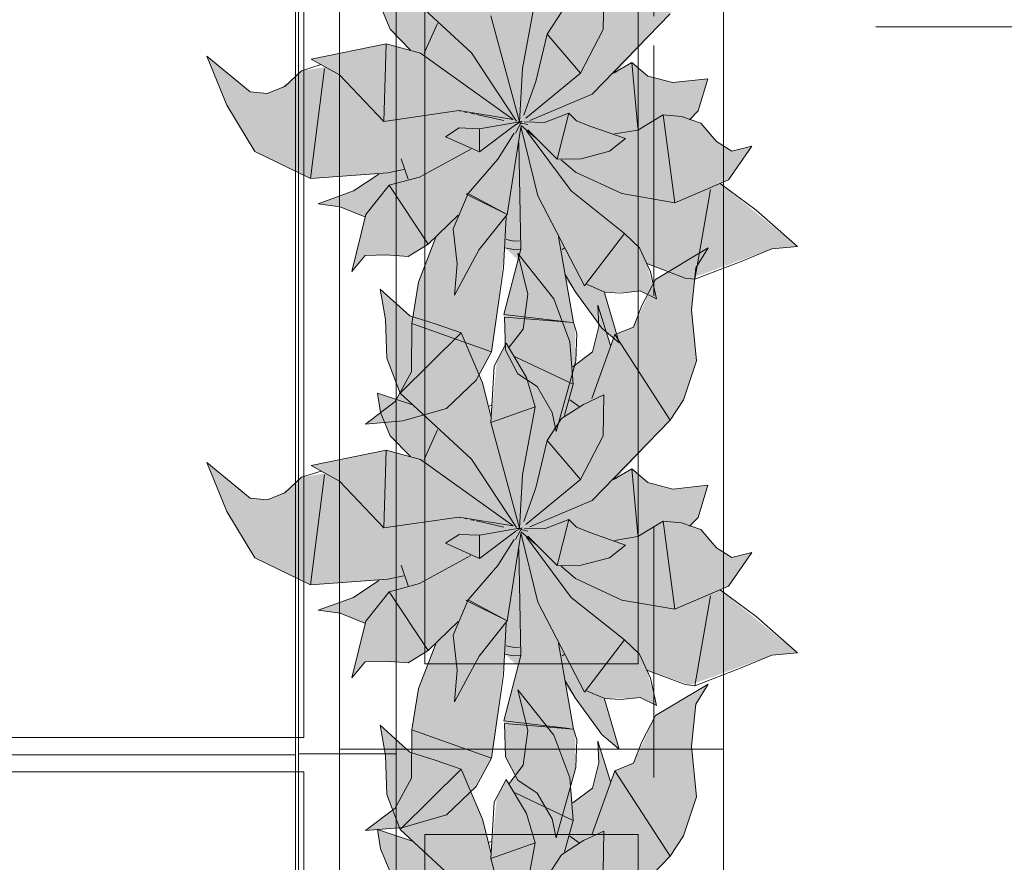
# Model space of a CAD drawing. Header units: millimetres. Extents: x -14761 to 157739, y -22400 to 107990.
# Tile 189 of 190: x 121953 to 123107, y 38600 to 39587. Entities that reach past the tile are written whole.
import ezdxf

# ---------------------------------------------------------------- set-up
doc = ezdxf.new("R2010")
doc.units = ezdxf.units.MM
doc.header["$MEASUREMENT"] = 0
doc.linetypes.add('Штриховая', pattern=[564.444447, 282.222223, -282.222223])
for name, color, linetype in [('Интерьер - конструкции мебели', 7, 'Continuous'), ('Интерьер - Мебель', 7, 'Continuous'), ('Элемент Модели - Зона', 7, 'Continuous')]:
    doc.layers.add(name, color=color, linetype=linetype)

msp = doc.modelspace()

# ---------------------------------------------------------------- hatches: boundary and pattern name
at = {"layer": 'Интерьер - Мебель', "linetype": 'Continuous', "lineweight": 0, "true_color": 0xffffff}
for points in [[(122172.6, 39543.9), (122196.1, 39486.6), (122228.7, 39432.3), (122294.1, 39400.4), (122374, 39405.8), (122346.2, 39387.1), (122303.2, 39371), (122329, 39367.4), (122357.6, 39355.7), (122342.5, 39291.6), (122358, 39310.2), (122400.9, 39309.9), (122408.4, 39309.3), (122431.8, 39323.6), (122440.8, 39331.7), (122420.3, 39277.8), (122413.8, 39237), (122412.4, 39180.9), (122393.3, 39139.2), (122358.6, 39112.7), (122402.4, 39116.5), (122453.6, 39131.2), (122488.3, 39164.5), (122506.3, 39197.5), (122522, 39319.3), (122537.3, 39305.4), (122520.6, 39241.3), (122522.6, 39199.4), (122537, 39171.6), (122559.7, 39156.7), (122577.3, 39126.6), (122582.1, 39104.2), (122604.9, 39186.5), (122604.2, 39225.5), (122593.4, 39282), (122632, 39230.2), (122656, 39208), (122639.1, 39267.4), (122669, 39267.6), (122680.6, 39268.8), (122699.4, 39259.4), (122688.3, 39300.8), (122738.9, 39283.2), (122834.6, 39318.1), (122864.7, 39320.9), (122774.1, 39394.8), (122783.8, 39399), (122811.5, 39438.5), (122787.7, 39432.6), (122769.9, 39443.9), (122751.4, 39465.3), (122740.1, 39469.3), (122748.3, 39479.6), (122759.7, 39517.4), (122718.9, 39512.8), (122689.4, 39520.4), (122670.6, 39536.5), (122651.9, 39524.7), (122715.5, 39593.5), (122731.3, 39617.3), (122746.6, 39663.1), (122740.8, 39722.6), (122745.6, 39771.9), (122760.1, 39795.2), (122698.3, 39758.4), (122672.6, 39702.5), (122650.8, 39693.7), (122645.8, 39681.1), (122630.8, 39728.3), (122632.1, 39703.1), (122624.5, 39673.4), (122601.6, 39656), (122598.2, 39685.4), (122579.1, 39735.5), (122537, 39788.5), (122548.6, 39741.1), (122543.4, 39700.2), (122527.1, 39678.9), (122523.3, 39683.6), (122512.5, 39662.8), (122505.9, 39596.9), (122495.6, 39637.2), (122470.5, 39695.6), (122410.5, 39715.5), (122375.8, 39747), (122382.1, 39711.5), (122383.5, 39666), (122399.2, 39625), (122413.7, 39611.3), (122372.7, 39625.1), (122376.2, 39602.3), (122387.6, 39575.3), (122411.4, 39551), (122382.8, 39558.4), (122294.7, 39540.4), (122311.3, 39531.2), (122283.7, 39526.6), (122273.8, 39517.5), (122257.5, 39505.8), (122243.4, 39500.1), (122223.4, 39502.2)], [(122172.6, 39067.8), (122196.1, 39010.6), (122228.7, 38956.3), (122294.1, 38924.4), (122374, 38929.8), (122346.2, 38911.1), (122303.2, 38895), (122329, 38891.3), (122357.6, 38879.7), (122342.5, 38815.6), (122358, 38834.2), (122400.9, 38833.9), (122408.4, 38833.3), (122431.8, 38847.6), (122440.8, 38855.6), (122420.3, 38801.7), (122413.8, 38761), (122412.4, 38704.9), (122393.3, 38663.1), (122358.6, 38636.7), (122402.4, 38640.5), (122453.6, 38655.2), (122488.3, 38688.5), (122506.3, 38721.5), (122522, 38843.3), (122537.3, 38829.4), (122520.6, 38765.3), (122522.6, 38723.3), (122537, 38695.6), (122559.7, 38680.7), (122577.3, 38650.5), (122582.1, 38628.2), (122604.9, 38710.5), (122604.2, 38749.5), (122593.4, 38805.9), (122632, 38754.2), (122656, 38732), (122639.1, 38791.4), (122669, 38791.6), (122680.6, 38792.7), (122699.4, 38783.4), (122688.3, 38824.8), (122738.9, 38807.2), (122834.6, 38842.1), (122864.7, 38844.9), (122774.1, 38918.8), (122783.8, 38922.9), (122811.5, 38962.5), (122787.7, 38956.6), (122769.9, 38967.9), (122751.4, 38989.2), (122740.1, 38993.3), (122748.3, 39003.6), (122759.7, 39041.3), (122718.9, 39036.8), (122689.4, 39044.3), (122670.6, 39060.5), (122651.9, 39048.7), (122715.5, 39117.5), (122731.3, 39141.3), (122746.6, 39187.1), (122740.8, 39246.6), (122745.6, 39295.8), (122760.1, 39319.2), (122698.3, 39282.4), (122672.6, 39226.4), (122650.8, 39217.7), (122645.8, 39205), (122630.8, 39252.2), (122632.1, 39227.1), (122624.5, 39197.4), (122601.6, 39180), (122598.2, 39209.4), (122579.1, 39259.5), (122537, 39312.5), (122548.6, 39265.1), (122543.4, 39224.2), (122527.1, 39202.8), (122523.3, 39207.5), (122512.5, 39186.8), (122505.9, 39120.9), (122495.6, 39161.2), (122470.5, 39219.6), (122410.5, 39239.5), (122375.8, 39271), (122382.1, 39235.5), (122383.5, 39190), (122399.2, 39149), (122413.7, 39135.3), (122372.7, 39149), (122376.2, 39126.3), (122387.6, 39099.3), (122411.4, 39075), (122382.8, 39082.4), (122294.7, 39064.4), (122311.3, 39055.2), (122283.7, 39050.6), (122273.8, 39041.5), (122257.5, 39029.7), (122243.4, 39024.1), (122223.4, 39026.2)], [(122172.6, 38556.9), (122196.1, 38499.7), (122228.7, 38445.4), (122294.1, 38413.5), (122374, 38418.9), (122346.2, 38400.1), (122303.2, 38384), (122329, 38380.4), (122357.6, 38368.8), (122342.5, 38304.6), (122358, 38323.2), (122400.9, 38322.9), (122408.4, 38322.3), (122431.8, 38336.7), (122440.8, 38344.7), (122420.3, 38290.8), (122413.8, 38250), (122412.4, 38193.9), (122393.3, 38152.2), (122358.6, 38125.7), (122402.4, 38129.5), (122453.6, 38144.3), (122488.3, 38177.5), (122506.3, 38210.6), (122522, 38332.4), (122537.3, 38318.5), (122520.6, 38254.4), (122522.6, 38212.4), (122537, 38184.6), (122559.7, 38169.7), (122577.3, 38139.6), (122582.1, 38117.3), (122604.9, 38199.6), (122604.2, 38238.5), (122593.4, 38295), (122632, 38243.2), (122656, 38221.1), (122639.1, 38280.4), (122669, 38280.6), (122680.6, 38281.8), (122699.4, 38272.5), (122688.3, 38313.9), (122738.9, 38296.2), (122834.6, 38331.2), (122864.7, 38334), (122774.1, 38407.9), (122783.8, 38412), (122811.5, 38451.6), (122787.7, 38445.6), (122769.9, 38457), (122751.4, 38478.3), (122740.1, 38482.4), (122748.3, 38492.7), (122759.7, 38530.4), (122718.9, 38525.8), (122689.4, 38533.4), (122670.6, 38549.5), (122651.9, 38537.8), (122715.5, 38606.6), (122731.3, 38630.4), (122746.6, 38676.2), (122740.8, 38735.6), (122745.6, 38784.9), (122760.1, 38808.3), (122698.3, 38771.4), (122672.6, 38715.5), (122650.8, 38706.8), (122645.8, 38694.1), (122630.8, 38741.3), (122632.1, 38716.1), (122624.5, 38686.4), (122601.6, 38669.1), (122598.2, 38698.5), (122579.1, 38748.6), (122537, 38801.5), (122548.6, 38754.1), (122543.4, 38713.3), (122527.1, 38691.9), (122523.3, 38696.6), (122512.5, 38675.9), (122505.9, 38610), (122495.6, 38650.2), (122470.5, 38708.6), (122410.5, 38728.6), (122375.8, 38760.1), (122382.1, 38724.6), (122383.5, 38679), (122399.2, 38638.1), (122413.7, 38624.3), (122372.7, 38638.1), (122376.2, 38615.4), (122387.6, 38588.3), (122411.4, 38564.1), (122382.8, 38571.5), (122294.7, 38553.4), (122311.3, 38544.3), (122283.7, 38539.7), (122273.8, 38530.6), (122257.5, 38518.8), (122243.4, 38513.1), (122223.4, 38515.2)]]:
    msp.add_hatch(color=7, dxfattribs=at).paths.add_polyline_path(points)

# ---------------------------------------------------------------- linework, layer by layer
at = {"layer": 'Интерьер - конструкции мебели', "color": 7, "linetype": 'Continuous', "lineweight": 15}
for points in [[(121786.3, 39880.1), (122276.5, 39880.1), (122276.5, 38725.6), (121786.3, 38725.6)], [(122279.9, 39881.1), (122394.3, 39881.1), (122394.3, 38726.6), (122279.9, 38726.6)], [(121786.3, 38725.6), (122276.5, 38725.6), (122276.5, 37571.2), (121786.3, 37571.2)], [(122279.9, 38726.6), (122394.3, 38726.6), (122394.3, 37572.1), (122279.9, 37572.1)]]:
    msp.add_lwpolyline(points, close=True, dxfattribs=at)
at = {"layer": 'Интерьер - конструкции мебели', "color": 7, "linetype": 'Continuous', "lineweight": 15, "flags": 128}
for points in [[(121786.3, 39860.1), (121786.3, 38745.6), (122286.3, 38745.6), (122286.3, 39860.1)], [(121786.3, 38705.6), (121786.3, 37591.2), (122286.3, 37591.2), (122286.3, 38705.6)]]:
    msp.add_lwpolyline(points, close=True, dxfattribs=at)
at = {"layer": 'Интерьер - Мебель', "color": 7, "linetype": 'Continuous', "lineweight": 15}
for p, q in [((122328, 40232.1), (122328, 38732.1)), ((122778, 38732.1), (122778, 40232.1)), ((122428, 40132.1), (122428, 38832.1)), ((122678, 38832.1), (122678, 40132.1)), ((122399.2, 39625), (122482.7, 39547.8)), ((122399.2, 39625), (122482.7, 39547.8)), ((122637.2, 39575.2), (122638, 39623.2)), ((122637.2, 39575.2), (122638, 39623.2)), ((122542.4, 39529.5), (122557.4, 39609.3)), ((122542.4, 39529.5), (122557.4, 39609.3)), ((122376.2, 39602.3), (122387.6, 39575.3)), ((122376.2, 39602.3), (122387.6, 39575.3)), ((122571.5, 39569.5), (122588.3, 39595.3)), ((122571.5, 39569.5), (122588.3, 39595.3)), ((122505.5, 39590.9), (122539.2, 39467.1)), ((122505.5, 39590.9), (122539.2, 39467.1)), ((122624.2, 39499.5), (122715.5, 39593.5)), ((122624.2, 39499.5), (122715.5, 39593.5)), ((122387.6, 39575.3), (122411.4, 39551)), ((122387.6, 39575.3), (122411.4, 39551)), ((122427.1, 39547.4), (122443.1, 39582.1)), ((122427.1, 39547.4), (122443.1, 39582.1)), ((122610.5, 39524.1), (122637.2, 39575.2)), ((122610.5, 39524.1), (122637.2, 39575.2)), ((122558.3, 39514.1), (122571.5, 39569.5)), ((122558.3, 39514.1), (122571.5, 39569.5)), ((122571.5, 39569.5), (122610.5, 39524.1)), ((122571.5, 39569.5), (122610.5, 39524.1)), ((122294.7, 39540.4), (122382.8, 39558.4)), ((122294.7, 39540.4), (122382.8, 39558.4)), ((122380.1, 39467.2), (122382.8, 39558.4)), ((122380.1, 39467.2), (122382.8, 39558.4)), ((122382.8, 39558.4), (122422.9, 39547.4)), ((122382.8, 39558.4), (122422.9, 39547.4)), ((122172.6, 39543.9), (122196.1, 39486.6)), ((122172.6, 39543.9), (122223.4, 39502.2)), ((122172.6, 39543.9), (122196.1, 39486.6)), ((122172.6, 39543.9), (122223.4, 39502.2)), ((122294.7, 39540.4), (122327.9, 39522.1)), ((122294.7, 39540.4), (122327.9, 39522.1)), ((122422.9, 39547.4), (122531.5, 39469.8)), ((122422.9, 39547.4), (122531.5, 39469.8)), ((122482.7, 39547.8), (122535.5, 39467.8)), ((122482.7, 39547.8), (122535.5, 39467.8)), ((122649.2, 39523.9), (122670.6, 39536.5)), ((122649.2, 39523.9), (122670.6, 39536.5)), ((122670.6, 39536.5), (122677.9, 39459.3)), ((122670.6, 39536.5), (122689.4, 39520.4)), ((122670.6, 39536.5), (122677.9, 39459.3)), ((122670.6, 39536.5), (122689.4, 39520.4)), ((122263.9, 39508.4), (122283.7, 39526.6)), ((122263.9, 39508.4), (122283.7, 39526.6)), ((122283.7, 39526.6), (122306.5, 39533.9)), ((122283.7, 39526.6), (122306.5, 39533.9)), ((122294.1, 39400.4), (122310.3, 39529.4)), ((122294.1, 39400.4), (122310.3, 39529.4)), ((122539.2, 39467.1), (122542.4, 39529.5)), ((122539.2, 39467.1), (122542.4, 39529.5)), ((122651, 39527.5), (122651.9, 39524.7)), ((122651, 39527.5), (122651.9, 39524.7)), ((122327.9, 39522.1), (122380.1, 39467.2)), ((122327.9, 39522.1), (122380.1, 39467.2)), ((122544.2, 39474.6), (122558.3, 39514.1)), ((122544.2, 39474.6), (122558.3, 39514.1)), ((122546.3, 39471.3), (122610.5, 39524.1)), ((122546.3, 39471.3), (122610.5, 39524.1)), ((122689.4, 39520.4), (122718.9, 39512.8)), ((122689.4, 39520.4), (122718.9, 39512.8)), ((122718.9, 39512.8), (122759.7, 39517.4)), ((122718.9, 39512.8), (122759.7, 39517.4)), ((122748.3, 39479.6), (122759.7, 39517.4)), ((122748.3, 39479.6), (122759.7, 39517.4)), ((122223.4, 39502.2), (122243.4, 39500.1)), ((122223.4, 39502.2), (122243.4, 39500.1)), ((122243.4, 39500.1), (122263.9, 39508.4)), ((122243.4, 39500.1), (122263.9, 39508.4)), ((122551, 39468.6), (122624.2, 39499.5)), ((122551, 39468.6), (122624.2, 39499.5)), ((122196.1, 39486.6), (122228.7, 39432.3)), ((122196.1, 39486.6), (122228.7, 39432.3)), ((122380.1, 39467.2), (122468, 39480.1)), ((122380.1, 39467.2), (122468, 39480.1)), ((122468, 39480.1), (122531.5, 39469.8)), ((122468, 39480.1), (122531.5, 39469.8)), ((122468.4, 39479.8), (122469.5, 39479.5)), ((122468.4, 39479.8), (122469.5, 39479.5)), ((122738.4, 39469.4), (122748.3, 39479.6)), ((122738.4, 39469.4), (122748.3, 39479.6)), ((122475.1, 39478.3), (122477.3, 39477.8)), ((122475.1, 39478.3), (122477.3, 39477.8)), ((122481.8, 39476.9), (122486.3, 39475.9)), ((122481.8, 39476.9), (122486.3, 39475.9)), ((122488.5, 39475.4), (122520.8, 39468.4)), ((122488.5, 39475.4), (122520.8, 39468.4)), ((122534.3, 39453.6), (122541.7, 39467.5)), ((122534.3, 39453.6), (122541.7, 39467.5)), ((122535.1, 39463.9), (122541.7, 39467.5)), ((122535.1, 39463.9), (122541.7, 39467.5)), ((122568.5, 39466.3), (122596.9, 39477.1)), ((122568.5, 39466.3), (122596.9, 39477.1)), ((122583.3, 39423.3), (122596.9, 39477.1)), ((122583.3, 39423.3), (122596.9, 39477.1)), ((122596.9, 39477.1), (122605.8, 39468)), ((122596.9, 39477.1), (122605.8, 39468)), ((122605.8, 39468), (122622.6, 39461.5)), ((122605.8, 39468), (122622.6, 39461.5)), ((122677.9, 39457), (122707.5, 39475)), ((122677.9, 39457), (122707.5, 39475)), ((122707.5, 39475), (122721.2, 39372.1)), ((122707.5, 39475), (122728.8, 39473.3)), ((122707.5, 39475), (122721.2, 39372.1)), ((122707.5, 39475), (122728.8, 39473.3)), ((122728.8, 39473.3), (122751.4, 39465.3)), ((122728.8, 39473.3), (122751.4, 39465.3)), ((122452.2, 39449.5), (122468.2, 39459.7)), ((122452.2, 39449.5), (122468.2, 39459.7)), ((122468.2, 39459.7), (122492.1, 39458.8)), ((122468.2, 39459.7), (122492.1, 39458.8)), ((122492.1, 39458.8), (122539.2, 39467.1)), ((122492.1, 39458.8), (122539.2, 39467.1)), ((122492.1, 39458.8), (122492.3, 39431.6)), ((122492.1, 39458.8), (122492.3, 39431.6)), ((122492.3, 39431.6), (122534.6, 39463.6)), ((122492.3, 39431.6), (122534.6, 39463.6)), ((122524.7, 39358.5), (122540.7, 39460.6)), ((122524.7, 39358.5), (122540.7, 39460.6)), ((122536.3, 39466.6), (122538.5, 39466)), ((122536.3, 39466.6), (122538.5, 39466)), ((122538, 39466.2), (122539.2, 39467.1)), ((122538, 39466.2), (122539.2, 39467.1)), ((122540.5, 39461.5), (122560.5, 39380.2)), ((122540.5, 39461.5), (122560.5, 39380.2)), ((122540.8, 39465.5), (122548.7, 39463.6)), ((122540.8, 39465.5), (122548.7, 39463.6)), ((122540.8, 39462.7), (122557.7, 39448.3)), ((122540.8, 39462.7), (122557.7, 39448.3)), ((122544.6, 39466.9), (122568.5, 39466.3)), ((122544.6, 39466.9), (122568.5, 39466.3)), ((122547.2, 39456.3), (122599.7, 39386)), ((122547.2, 39456.3), (122599.7, 39386)), ((122548.9, 39457.4), (122583.3, 39423.3)), ((122548.9, 39457.4), (122583.3, 39423.3)), ((122622.6, 39461.5), (122663.3, 39447.2)), ((122622.6, 39461.5), (122663.3, 39447.2)), ((122650.4, 39452.7), (122677.9, 39457)), ((122650.4, 39452.7), (122677.9, 39457)), ((122751.4, 39465.3), (122769.9, 39443.9)), ((122751.4, 39465.3), (122769.9, 39443.9)), ((122452.2, 39449.5), (122492.3, 39431.6)), ((122452.2, 39449.5), (122492.3, 39431.6)), ((122513.7, 39423.1), (122532.9, 39453.5)), ((122513.7, 39423.1), (122532.9, 39453.5)), ((122644.6, 39432.4), (122663.3, 39447.2)), ((122644.6, 39432.4), (122663.3, 39447.2)), ((122421.9, 39402.2), (122481.8, 39434.9)), ((122421.9, 39402.2), (122481.8, 39434.9)), ((122538.4, 39442.7), (122540.5, 39317.8)), ((122538.4, 39442.7), (122540.5, 39317.8)), ((122769.9, 39443.9), (122787.7, 39432.6)), ((122769.9, 39443.9), (122787.7, 39432.6)), ((122783.8, 39399), (122811.5, 39438.5)), ((122783.8, 39399), (122811.5, 39438.5)), ((122787.7, 39432.6), (122811.5, 39438.5)), ((122787.7, 39432.6), (122811.5, 39438.5)), ((122228.7, 39432.3), (122294.1, 39400.4)), ((122228.7, 39432.3), (122294.1, 39400.4)), ((122400.3, 39423.5), (122408.6, 39399.6)), ((122400.3, 39423.5), (122408.6, 39399.6)), ((122479, 39383.1), (122513.7, 39423.1)), ((122479, 39383.1), (122513.7, 39423.1)), ((122583.3, 39423.3), (122611.1, 39423.7)), ((122583.3, 39423.3), (122611.1, 39423.7)), ((122587.8, 39422.5), (122604.7, 39408)), ((122587.8, 39422.5), (122604.7, 39408)), ((122611.1, 39423.7), (122644.6, 39432.4)), ((122611.1, 39423.7), (122644.6, 39432.4)), ((122384.6, 39407.3), (122403.6, 39411.2)), ((122384.6, 39407.3), (122403.6, 39411.2)), ((122294.1, 39400.4), (122384.6, 39407.3)), ((122294.1, 39400.4), (122384.6, 39407.3)), ((122344.6, 39386), (122374, 39405.8)), ((122344.6, 39386), (122374, 39405.8)), ((122386.4, 39392.6), (122421.9, 39402.2)), ((122386.4, 39392.6), (122421.9, 39402.2)), ((122604.7, 39408), (122659, 39382.8)), ((122604.7, 39408), (122659, 39382.8)), ((122721.2, 39372.1), (122783.8, 39399)), ((122721.2, 39372.1), (122783.8, 39399)), ((122358.9, 39358.2), (122386.4, 39392.6)), ((122358.9, 39358.2), (122386.4, 39392.6)), ((122386.4, 39392.6), (122431.8, 39323.6)), ((122386.4, 39392.6), (122431.8, 39323.6)), ((122744.6, 39282.5), (122762.7, 39387.8)), ((122744.6, 39282.5), (122762.7, 39387.8)), ((122774.1, 39394.8), (122816.5, 39363.4)), ((122774.1, 39394.8), (122816.5, 39363.4)), ((122303.2, 39371), (122344.6, 39386)), ((122303.2, 39371), (122344.6, 39386)), ((122461.4, 39341.6), (122479, 39383.1)), ((122461.4, 39341.6), (122479, 39383.1)), ((122476.4, 39382.2), (122479, 39383.1)), ((122476.4, 39382.2), (122479, 39383.1)), ((122476.4, 39382.2), (122524.7, 39358.5)), ((122476.4, 39382.2), (122524.7, 39358.5)), ((122479, 39383.1), (122524.7, 39358.5)), ((122479, 39383.1), (122524.7, 39358.5)), ((122560.5, 39380.2), (122615.2, 39275)), ((122560.5, 39380.2), (122615.2, 39275)), ((122599.7, 39386), (122662, 39336.1)), ((122599.7, 39386), (122662, 39336.1)), ((122659, 39382.8), (122721.2, 39372.1)), ((122659, 39382.8), (122721.2, 39372.1)), ((122303.2, 39371), (122329, 39367.4)), ((122303.2, 39371), (122329, 39367.4)), ((122329, 39367.4), (122357.6, 39355.7)), ((122329, 39367.4), (122357.6, 39355.7)), ((122816.5, 39363.4), (122864.7, 39320.9)), ((122816.5, 39363.4), (122864.7, 39320.9)), ((122342.5, 39291.6), (122358.9, 39358.2)), ((122342.5, 39291.6), (122358.9, 39358.2)), ((122431.8, 39323.6), (122467.3, 39357.5)), ((122431.8, 39323.6), (122467.3, 39357.5)), ((122491.8, 39317.3), (122524.7, 39358.5)), ((122491.8, 39317.3), (122524.7, 39358.5)), ((122520.1, 39295.7), (122523.3, 39355.7)), ((122520.1, 39295.7), (122523.3, 39355.7)), ((122461.4, 39341.6), (122466.1, 39300.5)), ((122461.4, 39341.6), (122466.1, 39300.5)), ((122420.5, 39279.1), (122440.8, 39331.7)), ((122420.5, 39279.1), (122440.8, 39331.7)), ((122523.3, 39329.2), (122532.6, 39327.3)), ((122523.3, 39329.2), (122532.6, 39327.3)), ((122584.7, 39332.2), (122602.2, 39231.7)), ((122584.7, 39332.2), (122602.2, 39231.7)), ((122615.2, 39275), (122662, 39336.1)), ((122615.2, 39275), (122662, 39336.1)), ((122662, 39336.1), (122679.5, 39319.5)), ((122662, 39336.1), (122679.5, 39319.5)), ((122408.4, 39309.3), (122431.8, 39323.6)), ((122408.4, 39309.3), (122431.8, 39323.6)), ((122462.8, 39263.7), (122491.8, 39317.3)), ((122462.8, 39263.7), (122491.8, 39317.3)), ((122520.6, 39241.3), (122540.5, 39317.8)), ((122520.6, 39241.3), (122540.5, 39317.8)), ((122522, 39319.3), (122532.1, 39317.3)), ((122522, 39319.3), (122532.1, 39317.3)), ((122532.1, 39317.3), (122539.9, 39317.7)), ((122532.1, 39317.3), (122539.9, 39317.7)), ((122532.6, 39327.3), (122539.1, 39327.7)), ((122532.6, 39327.3), (122539.1, 39327.7)), ((122589, 39317.5), (122591.2, 39319)), ((122589, 39317.5), (122591.2, 39319)), ((122679.5, 39319.5), (122692.5, 39291.3)), ((122679.5, 39319.5), (122692.5, 39291.3)), ((122698.3, 39282.4), (122760.1, 39319.2)), ((122698.3, 39282.4), (122760.1, 39319.2)), ((122745.6, 39295.8), (122760.1, 39319.2)), ((122745.6, 39295.8), (122760.1, 39319.2)), ((122798.7, 39303.2), (122834.6, 39318.1)), ((122798.7, 39303.2), (122834.6, 39318.1)), ((122834.6, 39318.1), (122864.7, 39320.9)), ((122834.6, 39318.1), (122864.7, 39320.9)), ((122342.5, 39291.6), (122358, 39310.2)), ((122342.5, 39291.6), (122358, 39310.2)), ((122358, 39310.2), (122382.9, 39311.3)), ((122358, 39310.2), (122382.9, 39311.3)), ((122382.9, 39311.3), (122408.4, 39309.3)), ((122382.9, 39311.3), (122408.4, 39309.3)), ((122537, 39312.5), (122548.6, 39265.1)), ((122537, 39312.5), (122579.1, 39259.5)), ((122537, 39312.5), (122548.6, 39265.1)), ((122537, 39312.5), (122579.1, 39259.5)), ((122462.8, 39263.7), (122466.1, 39300.5)), ((122462.8, 39263.7), (122466.1, 39300.5)), ((122506.3, 39197.5), (122520.1, 39295.7)), ((122506.3, 39197.5), (122520.1, 39295.7)), ((122688.3, 39300.8), (122733.2, 39283.9)), ((122688.3, 39300.8), (122733.2, 39283.9)), ((122740.8, 39246.6), (122745.6, 39295.8)), ((122740.8, 39246.6), (122745.6, 39295.8)), ((122744.6, 39282.5), (122798.7, 39303.2)), ((122744.6, 39282.5), (122798.7, 39303.2)), ((122592.7, 39288.1), (122604.1, 39268.1)), ((122592.7, 39288.1), (122604.1, 39268.1)), ((122692.5, 39291.3), (122699.4, 39259.4)), ((122692.5, 39291.3), (122699.4, 39259.4)), ((122733.2, 39283.9), (122744.6, 39282.5)), ((122733.2, 39283.9), (122744.6, 39282.5)), ((122375.8, 39271), (122382.1, 39235.5)), ((122375.8, 39271), (122410.5, 39239.5)), ((122375.8, 39271), (122382.1, 39235.5)), ((122375.8, 39271), (122410.5, 39239.5)), ((122412.8, 39230.6), (122420.5, 39279.1)), ((122412.8, 39230.6), (122420.5, 39279.1)), ((122616.7, 39277.1), (122639.1, 39267.4)), ((122616.7, 39277.1), (122639.1, 39267.4)), ((122682.5, 39251.8), (122698.3, 39282.4)), ((122682.5, 39251.8), (122698.3, 39282.4)), ((122543.4, 39224.2), (122548.6, 39265.1)), ((122543.4, 39224.2), (122548.6, 39265.1)), ((122579.1, 39259.5), (122598.2, 39209.4)), ((122579.1, 39259.5), (122598.2, 39209.4)), ((122604.1, 39268.1), (122635.6, 39225.3)), ((122604.1, 39268.1), (122635.6, 39225.3)), ((122638.5, 39266.7), (122656, 39208)), ((122638.5, 39266.7), (122656, 39208)), ((122639.1, 39267.4), (122657.4, 39266.4)), ((122639.1, 39267.4), (122657.4, 39266.4)), ((122657.4, 39266.4), (122680.6, 39268.8)), ((122657.4, 39266.4), (122680.6, 39268.8)), ((122680.6, 39268.8), (122699.4, 39259.4)), ((122680.6, 39268.8), (122699.4, 39259.4)), ((122630.8, 39252.2), (122632.1, 39227.1)), ((122630.8, 39252.2), (122645.8, 39205)), ((122630.8, 39252.2), (122632.1, 39227.1)), ((122630.8, 39252.2), (122645.8, 39205)), ((122672.6, 39226.4), (122682.5, 39251.8)), ((122672.6, 39226.4), (122682.5, 39251.8)), ((122410.5, 39239.5), (122440.3, 39230.4)), ((122410.5, 39239.5), (122440.3, 39230.4)), ((122520.6, 39241.3), (122597.8, 39232.2)), ((122520.6, 39241.3), (122597.8, 39232.2)), ((122521.3, 39238.1), (122522.6, 39199.4)), ((122521.3, 39238.1), (122602.2, 39231.7)), ((122521.3, 39238.1), (122522.6, 39199.4)), ((122521.3, 39238.1), (122602.2, 39231.7)), ((122740.8, 39246.6), (122746.6, 39187.1)), ((122740.8, 39246.6), (122746.6, 39187.1)), ((122382.1, 39235.5), (122383.5, 39190)), ((122382.1, 39235.5), (122383.5, 39190)), ((122412.3, 39174.2), (122412.8, 39230.6)), ((122412.3, 39174.2), (122412.8, 39230.6)), ((122412.8, 39230.6), (122506.3, 39197.5)), ((122412.8, 39230.6), (122506.3, 39197.5)), ((122440.3, 39230.4), (122470.5, 39219.6)), ((122440.3, 39230.4), (122470.5, 39219.6)), ((122602.2, 39231.7), (122606.2, 39219.3)), ((122602.2, 39231.7), (122606.2, 39219.3)), ((122624.5, 39197.4), (122632.1, 39227.1)), ((122624.5, 39197.4), (122632.1, 39227.1)), ((122635.6, 39225.3), (122656, 39208)), ((122635.6, 39225.3), (122656, 39208)), ((122650.8, 39217.7), (122672.6, 39226.4)), ((122650.8, 39217.7), (122672.6, 39226.4)), ((122399.2, 39149), (122470.5, 39219.6)), ((122399.2, 39149), (122470.5, 39219.6)), ((122470.5, 39219.6), (122495.6, 39161.2)), ((122470.5, 39219.6), (122495.6, 39161.2)), ((122527.1, 39202.8), (122543.4, 39224.2)), ((122527.1, 39202.8), (122543.4, 39224.2)), ((122604.9, 39186.5), (122606.2, 39219.3)), ((122604.9, 39186.5), (122606.2, 39219.3)), ((122623.9, 39142.7), (122650.8, 39217.7)), ((122623.9, 39142.7), (122650.8, 39217.7)), ((122650.8, 39217.7), (122715.5, 39117.5)), ((122650.8, 39217.7), (122715.5, 39117.5)), ((122509.5, 39180.9), (122523.3, 39207.5)), ((122509.5, 39180.9), (122523.3, 39207.5)), ((122523.3, 39207.5), (122547.2, 39167.5)), ((122523.3, 39207.5), (122547.2, 39167.5)), ((122598.2, 39209.4), (122601.9, 39159.5)), ((122598.2, 39209.4), (122601.9, 39159.5)), ((122488.3, 39164.5), (122506.3, 39197.5)), ((122488.3, 39164.5), (122506.3, 39197.5)), ((122522.6, 39199.4), (122537, 39171.6)), ((122522.6, 39199.4), (122537, 39171.6)), ((122534, 39191.8), (122601.9, 39159.5)), ((122534, 39191.8), (122601.9, 39159.5)), ((122601.6, 39180), (122624.5, 39197.4)), ((122601.6, 39180), (122624.5, 39197.4)), ((122383.5, 39190), (122399.2, 39149)), ((122383.5, 39190), (122399.2, 39149)), ((122505.5, 39114.9), (122509.5, 39180.9)), ((122505.5, 39114.9), (122509.5, 39180.9)), ((122582.1, 39104.2), (122604.9, 39186.5)), ((122582.1, 39104.2), (122604.9, 39186.5)), ((122731.3, 39141.3), (122746.6, 39187.1)), ((122731.3, 39141.3), (122746.6, 39187.1)), ((122393.3, 39139.2), (122412.3, 39174.2)), ((122393.3, 39139.2), (122412.3, 39174.2)), ((122537, 39171.6), (122559.7, 39156.7)), ((122537, 39171.6), (122559.7, 39156.7)), ((122547.2, 39167.5), (122557.4, 39133.2)), ((122547.2, 39167.5), (122557.4, 39133.2)), ((122453.6, 39131.2), (122488.3, 39164.5)), ((122453.6, 39131.2), (122488.3, 39164.5)), ((122495.6, 39161.2), (122505.9, 39120.9)), ((122495.6, 39161.2), (122505.9, 39120.9)), ((122559.7, 39156.7), (122577.3, 39126.6)), ((122559.7, 39156.7), (122577.3, 39126.6)), ((122591.8, 39122.8), (122601.9, 39159.5)), ((122591.8, 39122.8), (122601.9, 39159.5)), ((122372.7, 39149), (122376.2, 39126.3)), ((122372.7, 39149), (122413.7, 39135.3)), ((122372.7, 39149), (122376.2, 39126.3)), ((122372.7, 39149), (122413.7, 39135.3)), ((122399.2, 39149), (122482.7, 39071.8)), ((122399.2, 39149), (122482.7, 39071.8)), ((122613.9, 39136), (122638, 39147.2)), ((122613.9, 39136), (122638, 39147.2)), ((122637.2, 39099.2), (122638, 39147.2)), ((122637.2, 39099.2), (122638, 39147.2)), ((122358.6, 39112.7), (122393.3, 39139.2)), ((122358.6, 39112.7), (122393.3, 39139.2)), ((122502.3, 39133.5), (122506.7, 39134.9)), ((122502.3, 39133.5), (122506.7, 39134.9)), ((122505.5, 39114.9), (122557.4, 39133.2)), ((122505.5, 39114.9), (122557.4, 39133.2)), ((122542.4, 39053.5), (122557.4, 39133.2)), ((122542.4, 39053.5), (122557.4, 39133.2)), ((122588.3, 39119.3), (122613.9, 39136)), ((122588.3, 39119.3), (122613.9, 39136)), ((122597.9, 39141.1), (122609.1, 39133.4)), ((122597.9, 39141.1), (122609.1, 39133.4)), ((122715.5, 39117.5), (122731.3, 39141.3)), ((122715.5, 39117.5), (122731.3, 39141.3)), ((122376.2, 39126.3), (122387.6, 39099.3)), ((122376.2, 39126.3), (122387.6, 39099.3)), ((122402.4, 39116.5), (122453.6, 39131.2)), ((122402.4, 39116.5), (122453.6, 39131.2)), ((122577.3, 39126.6), (122582.1, 39104.2)), ((122577.3, 39126.6), (122582.1, 39104.2)), ((122358.6, 39112.7), (122402.4, 39116.5)), ((122358.6, 39112.7), (122402.4, 39116.5)), ((122505.5, 39114.9), (122539.2, 38991.1)), ((122505.5, 39114.9), (122539.2, 38991.1)), ((122571.5, 39093.5), (122588.3, 39119.3)), ((122571.5, 39093.5), (122588.3, 39119.3)), ((122624.2, 39023.4), (122715.5, 39117.5)), ((122624.2, 39023.4), (122715.5, 39117.5)), ((122387.6, 39099.3), (122411.4, 39075)), ((122387.6, 39099.3), (122411.4, 39075)), ((122427.1, 39071.3), (122443.1, 39106.1)), ((122427.1, 39071.3), (122443.1, 39106.1)), ((122610.5, 39048), (122637.2, 39099.2)), ((122610.5, 39048), (122637.2, 39099.2)), ((122558.3, 39038.1), (122571.5, 39093.5)), ((122558.3, 39038.1), (122571.5, 39093.5)), ((122571.5, 39093.5), (122610.5, 39048)), ((122571.5, 39093.5), (122610.5, 39048)), ((122294.7, 39064.4), (122382.8, 39082.4)), ((122294.7, 39064.4), (122382.8, 39082.4)), ((122380.1, 38991.2), (122382.8, 39082.4)), ((122380.1, 38991.2), (122382.8, 39082.4)), ((122382.8, 39082.4), (122422.9, 39071.4)), ((122382.8, 39082.4), (122422.9, 39071.4)), ((122172.6, 39067.8), (122196.1, 39010.6)), ((122172.6, 39067.8), (122223.4, 39026.2)), ((122172.6, 39067.8), (122196.1, 39010.6)), ((122172.6, 39067.8), (122223.4, 39026.2)), ((122294.7, 39064.4), (122327.9, 39046)), ((122294.7, 39064.4), (122327.9, 39046)), ((122422.9, 39071.4), (122531.5, 38993.7)), ((122422.9, 39071.4), (122531.5, 38993.7)), ((122482.7, 39071.8), (122535.5, 38991.8)), ((122482.7, 39071.8), (122535.5, 38991.8)), ((122283.7, 39050.6), (122306.5, 39057.9)), ((122283.7, 39050.6), (122306.5, 39057.9)), ((122294.1, 38924.4), (122310.3, 39053.4)), ((122294.1, 38924.4), (122310.3, 39053.4)), ((122539.2, 38991.1), (122542.4, 39053.5)), ((122539.2, 38991.1), (122542.4, 39053.5)), ((122649.2, 39047.9), (122670.6, 39060.5)), ((122649.2, 39047.9), (122670.6, 39060.5)), ((122670.6, 39060.5), (122677.9, 38983.3)), ((122670.6, 39060.5), (122689.4, 39044.3)), ((122670.6, 39060.5), (122677.9, 38983.3)), ((122670.6, 39060.5), (122689.4, 39044.3)), ((122263.9, 39032.3), (122283.7, 39050.6)), ((122263.9, 39032.3), (122283.7, 39050.6)), ((122327.9, 39046), (122380.1, 38991.2)), ((122327.9, 39046), (122380.1, 38991.2)), ((122546.3, 38995.3), (122610.5, 39048)), ((122546.3, 38995.3), (122610.5, 39048)), ((122651, 39051.5), (122651.9, 39048.7)), ((122651, 39051.5), (122651.9, 39048.7)), ((122689.4, 39044.3), (122718.9, 39036.8)), ((122689.4, 39044.3), (122718.9, 39036.8)), ((122718.9, 39036.8), (122759.7, 39041.3)), ((122718.9, 39036.8), (122759.7, 39041.3)), ((122748.3, 39003.6), (122759.7, 39041.3)), ((122748.3, 39003.6), (122759.7, 39041.3)), ((122243.4, 39024.1), (122263.9, 39032.3)), ((122243.4, 39024.1), (122263.9, 39032.3)), ((122544.2, 38998.6), (122558.3, 39038.1)), ((122544.2, 38998.6), (122558.3, 39038.1)), ((122223.4, 39026.2), (122243.4, 39024.1)), ((122223.4, 39026.2), (122243.4, 39024.1)), ((122551, 38992.6), (122624.2, 39023.4)), ((122551, 38992.6), (122624.2, 39023.4)), ((122196.1, 39010.6), (122228.7, 38956.3)), ((122196.1, 39010.6), (122228.7, 38956.3)), ((122380.1, 38991.2), (122468, 39004)), ((122380.1, 38991.2), (122468, 39004)), ((122468, 39004), (122531.5, 38993.7)), ((122468, 39004), (122531.5, 38993.7)), ((122468.4, 39003.8), (122469.5, 39003.5)), ((122468.4, 39003.8), (122469.5, 39003.5)), ((122475.1, 39002.3), (122477.3, 39001.8)), ((122475.1, 39002.3), (122477.3, 39001.8)), ((122481.8, 39000.8), (122486.3, 38999.9)), ((122481.8, 39000.8), (122486.3, 38999.9)), ((122488.5, 38999.4), (122520.8, 38992.3)), ((122488.5, 38999.4), (122520.8, 38992.3)), ((122568.5, 38990.3), (122596.9, 39001.1)), ((122568.5, 38990.3), (122596.9, 39001.1)), ((122583.3, 38947.3), (122596.9, 39001.1)), ((122583.3, 38947.3), (122596.9, 39001.1)), ((122596.9, 39001.1), (122605.8, 38992)), ((122596.9, 39001.1), (122605.8, 38992)), ((122677.9, 38981), (122707.5, 38999)), ((122677.9, 38981), (122707.5, 38999)), ((122707.5, 38999), (122721.2, 38896.1)), ((122707.5, 38999), (122728.8, 38997.3)), ((122707.5, 38999), (122721.2, 38896.1)), ((122707.5, 38999), (122728.8, 38997.3)), ((122728.8, 38997.3), (122751.4, 38989.2)), ((122728.8, 38997.3), (122751.4, 38989.2)), ((122738.4, 38993.4), (122748.3, 39003.6)), ((122738.4, 38993.4), (122748.3, 39003.6)), ((122452.2, 38973.4), (122468.2, 38983.7)), ((122452.2, 38973.4), (122468.2, 38983.7)), ((122468.2, 38983.7), (122492.1, 38982.8)), ((122468.2, 38983.7), (122492.1, 38982.8)), ((122492.1, 38982.8), (122539.2, 38991.1)), ((122492.1, 38982.8), (122539.2, 38991.1)), ((122492.1, 38982.8), (122492.3, 38955.6)), ((122492.1, 38982.8), (122492.3, 38955.6)), ((122492.3, 38955.6), (122534.6, 38987.6)), ((122492.3, 38955.6), (122534.6, 38987.6)), ((122524.7, 38882.5), (122540.7, 38984.5)), ((122524.7, 38882.5), (122540.7, 38984.5)), ((122534.3, 38977.6), (122541.7, 38991.5)), ((122534.3, 38977.6), (122541.7, 38991.5)), ((122535.1, 38987.9), (122541.7, 38991.5)), ((122535.1, 38987.9), (122541.7, 38991.5)), ((122536.3, 38990.6), (122538.5, 38990)), ((122536.3, 38990.6), (122538.5, 38990)), ((122538, 38990.2), (122539.2, 38991.1)), ((122538, 38990.2), (122539.2, 38991.1)), ((122540.5, 38985.5), (122560.5, 38904.2)), ((122540.5, 38985.5), (122560.5, 38904.2)), ((122540.8, 38989.5), (122548.7, 38987.6)), ((122540.8, 38989.5), (122548.7, 38987.6)), ((122540.8, 38986.7), (122557.7, 38972.2)), ((122540.8, 38986.7), (122557.7, 38972.2)), ((122544.6, 38990.9), (122568.5, 38990.3)), ((122544.6, 38990.9), (122568.5, 38990.3)), ((122605.8, 38992), (122622.6, 38985.4)), ((122605.8, 38992), (122622.6, 38985.4)), ((122622.6, 38985.4), (122663.3, 38971.2)), ((122622.6, 38985.4), (122663.3, 38971.2)), ((122751.4, 38989.2), (122769.9, 38967.9)), ((122751.4, 38989.2), (122769.9, 38967.9)), ((122452.2, 38973.4), (122492.3, 38955.6)), ((122452.2, 38973.4), (122492.3, 38955.6)), ((122513.7, 38947.1), (122532.9, 38977.5)), ((122513.7, 38947.1), (122532.9, 38977.5)), ((122547.2, 38980.3), (122599.7, 38909.9)), ((122547.2, 38980.3), (122599.7, 38909.9)), ((122548.9, 38981.4), (122583.3, 38947.3)), ((122548.9, 38981.4), (122583.3, 38947.3)), ((122644.6, 38956.4), (122663.3, 38971.2)), ((122644.6, 38956.4), (122663.3, 38971.2)), ((122650.4, 38976.7), (122677.9, 38981)), ((122650.4, 38976.7), (122677.9, 38981)), ((122538.4, 38966.7), (122540.5, 38841.8)), ((122538.4, 38966.7), (122540.5, 38841.8)), ((122769.9, 38967.9), (122787.7, 38956.6)), ((122769.9, 38967.9), (122787.7, 38956.6)), ((122783.8, 38922.9), (122811.5, 38962.5)), ((122783.8, 38922.9), (122811.5, 38962.5)), ((122787.7, 38956.6), (122811.5, 38962.5)), ((122787.7, 38956.6), (122811.5, 38962.5)), ((122228.7, 38956.3), (122294.1, 38924.4)), ((122228.7, 38956.3), (122294.1, 38924.4)), ((122421.9, 38926.2), (122481.8, 38958.9)), ((122421.9, 38926.2), (122481.8, 38958.9)), ((122611.1, 38947.7), (122644.6, 38956.4)), ((122611.1, 38947.7), (122644.6, 38956.4)), ((122400.3, 38947.5), (122408.6, 38923.6)), ((122400.3, 38947.5), (122408.6, 38923.6)), ((122479, 38907), (122513.7, 38947.1)), ((122479, 38907), (122513.7, 38947.1)), ((122583.3, 38947.3), (122611.1, 38947.7)), ((122583.3, 38947.3), (122611.1, 38947.7)), ((122587.8, 38946.5), (122604.7, 38932)), ((122587.8, 38946.5), (122604.7, 38932)), ((122294.1, 38924.4), (122384.6, 38931.3)), ((122294.1, 38924.4), (122384.6, 38931.3)), ((122344.6, 38909.9), (122374, 38929.8)), ((122344.6, 38909.9), (122374, 38929.8)), ((122384.6, 38931.3), (122403.6, 38935.2)), ((122384.6, 38931.3), (122403.6, 38935.2)), ((122386.4, 38916.5), (122421.9, 38926.2)), ((122386.4, 38916.5), (122421.9, 38926.2)), ((122604.7, 38932), (122659, 38906.8)), ((122604.7, 38932), (122659, 38906.8)), ((122358.9, 38882.2), (122386.4, 38916.5)), ((122358.9, 38882.2), (122386.4, 38916.5)), ((122386.4, 38916.5), (122431.8, 38847.6)), ((122386.4, 38916.5), (122431.8, 38847.6)), ((122721.2, 38896.1), (122783.8, 38922.9)), ((122721.2, 38896.1), (122783.8, 38922.9)), ((122774.1, 38918.8), (122816.5, 38887.4)), ((122774.1, 38918.8), (122816.5, 38887.4)), ((122303.2, 38895), (122344.6, 38909.9)), ((122303.2, 38895), (122344.6, 38909.9)), ((122461.4, 38865.6), (122479, 38907)), ((122461.4, 38865.6), (122479, 38907)), ((122476.4, 38906.2), (122479, 38907)), ((122476.4, 38906.2), (122479, 38907)), ((122476.4, 38906.2), (122524.7, 38882.5)), ((122476.4, 38906.2), (122524.7, 38882.5)), ((122479, 38907), (122524.7, 38882.5)), ((122479, 38907), (122524.7, 38882.5)), ((122560.5, 38904.2), (122615.2, 38799)), ((122560.5, 38904.2), (122615.2, 38799)), ((122599.7, 38909.9), (122662, 38860)), ((122599.7, 38909.9), (122662, 38860)), ((122659, 38906.8), (122721.2, 38896.1)), ((122659, 38906.8), (122721.2, 38896.1)), ((122744.6, 38806.4), (122762.7, 38911.8)), ((122744.6, 38806.4), (122762.7, 38911.8)), ((122303.2, 38895), (122329, 38891.3)), ((122303.2, 38895), (122329, 38891.3)), ((122329, 38891.3), (122357.6, 38879.7)), ((122329, 38891.3), (122357.6, 38879.7)), ((122342.5, 38815.6), (122358.9, 38882.2)), ((122342.5, 38815.6), (122358.9, 38882.2)), ((122431.8, 38847.6), (122467.3, 38881.5)), ((122431.8, 38847.6), (122467.3, 38881.5)), ((122491.8, 38841.2), (122524.7, 38882.5)), ((122491.8, 38841.2), (122524.7, 38882.5)), ((122520.1, 38819.7), (122523.3, 38879.7)), ((122520.1, 38819.7), (122523.3, 38879.7)), ((122816.5, 38887.4), (122864.7, 38844.9)), ((122816.5, 38887.4), (122864.7, 38844.9)), ((122420.5, 38803.1), (122440.8, 38855.6)), ((122420.5, 38803.1), (122440.8, 38855.6)), ((122461.4, 38865.6), (122466.1, 38824.5)), ((122461.4, 38865.6), (122466.1, 38824.5)), ((122584.7, 38856.2), (122602.2, 38755.6)), ((122584.7, 38856.2), (122602.2, 38755.6)), ((122615.2, 38799), (122662, 38860)), ((122615.2, 38799), (122662, 38860)), ((122662, 38860), (122679.5, 38843.5)), ((122662, 38860), (122679.5, 38843.5)), ((122408.4, 38833.3), (122431.8, 38847.6)), ((122408.4, 38833.3), (122431.8, 38847.6)), ((122523.3, 38853.2), (122532.6, 38851.3)), ((122523.3, 38853.2), (122532.6, 38851.3)), ((122532.6, 38851.3), (122539.1, 38851.7)), ((122532.6, 38851.3), (122539.1, 38851.7)), ((122834.6, 38842.1), (122864.7, 38844.9)), ((122834.6, 38842.1), (122864.7, 38844.9)), ((122342.5, 38815.6), (122358, 38834.2)), ((122342.5, 38815.6), (122358, 38834.2)), ((122358, 38834.2), (122382.9, 38835.3)), ((122358, 38834.2), (122382.9, 38835.3)), ((122382.9, 38835.3), (122408.4, 38833.3)), ((122382.9, 38835.3), (122408.4, 38833.3)), ((122462.8, 38787.7), (122491.8, 38841.2)), ((122462.8, 38787.7), (122491.8, 38841.2)), ((122520.6, 38765.3), (122540.5, 38841.8)), ((122520.6, 38765.3), (122540.5, 38841.8)), ((122522, 38843.3), (122532.1, 38841.3)), ((122522, 38843.3), (122532.1, 38841.3)), ((122532.1, 38841.3), (122539.9, 38841.7)), ((122532.1, 38841.3), (122539.9, 38841.7)), ((122589, 38841.5), (122591.2, 38843)), ((122589, 38841.5), (122591.2, 38843)), ((122679.5, 38843.5), (122692.5, 38815.3)), ((122679.5, 38843.5), (122692.5, 38815.3)), ((122798.7, 38827.2), (122834.6, 38842.1)), ((122798.7, 38827.2), (122834.6, 38842.1)), ((122428, 38832.1), (122678, 38832.1)), ((122462.8, 38787.7), (122466.1, 38824.5)), ((122462.8, 38787.7), (122466.1, 38824.5)), ((122688.3, 38824.8), (122733.2, 38807.9)), ((122688.3, 38824.8), (122733.2, 38807.9)), ((122744.6, 38806.4), (122798.7, 38827.2)), ((122744.6, 38806.4), (122798.7, 38827.2)), ((122506.3, 38721.5), (122520.1, 38819.7)), ((122506.3, 38721.5), (122520.1, 38819.7)), ((122592.7, 38812), (122604.1, 38792.1)), ((122592.7, 38812), (122604.1, 38792.1)), ((122692.5, 38815.3), (122699.4, 38783.4)), ((122692.5, 38815.3), (122699.4, 38783.4)), ((122412.8, 38754.6), (122420.5, 38803.1)), ((122412.8, 38754.6), (122420.5, 38803.1)), ((122537, 38801.5), (122548.6, 38754.1)), ((122537, 38801.5), (122579.1, 38748.6)), ((122537, 38801.5), (122548.6, 38754.1)), ((122537, 38801.5), (122579.1, 38748.6)), ((122616.7, 38801), (122639.1, 38791.4)), ((122616.7, 38801), (122639.1, 38791.4)), ((122698.3, 38771.4), (122760.1, 38808.3)), ((122698.3, 38771.4), (122760.1, 38808.3)), ((122733.2, 38807.9), (122744.6, 38806.4)), ((122733.2, 38807.9), (122744.6, 38806.4)), ((122745.6, 38784.9), (122760.1, 38808.3)), ((122745.6, 38784.9), (122760.1, 38808.3)), ((122604.1, 38792.1), (122635.6, 38749.3)), ((122604.1, 38792.1), (122635.6, 38749.3)), ((122638.5, 38790.7), (122656, 38732)), ((122638.5, 38790.7), (122656, 38732)), ((122639.1, 38791.4), (122657.4, 38790.4)), ((122639.1, 38791.4), (122657.4, 38790.4)), ((122657.4, 38790.4), (122680.6, 38792.7)), ((122657.4, 38790.4), (122680.6, 38792.7)), ((122680.6, 38792.7), (122699.4, 38783.4)), ((122680.6, 38792.7), (122699.4, 38783.4)), ((122740.8, 38735.6), (122745.6, 38784.9)), ((122740.8, 38735.6), (122745.6, 38784.9)), ((122520.6, 38765.3), (122597.8, 38756.2)), ((122520.6, 38765.3), (122597.8, 38756.2)), ((122682.5, 38740.8), (122698.3, 38771.4)), ((122682.5, 38740.8), (122698.3, 38771.4)), ((122375.8, 38760.1), (122382.1, 38724.6)), ((122375.8, 38760.1), (122410.5, 38728.6)), ((122375.8, 38760.1), (122382.1, 38724.6)), ((122375.8, 38760.1), (122410.5, 38728.6)), ((122412.3, 38698.2), (122412.8, 38754.6)), ((122412.3, 38698.2), (122412.8, 38754.6)), ((122412.8, 38754.6), (122506.3, 38721.5)), ((122412.8, 38754.6), (122506.3, 38721.5)), ((122521.3, 38762.1), (122522.6, 38723.3)), ((122521.3, 38762.1), (122602.2, 38755.6)), ((122521.3, 38762.1), (122522.6, 38723.3)), ((122521.3, 38762.1), (122602.2, 38755.6)), ((122543.4, 38713.3), (122548.6, 38754.1)), ((122543.4, 38713.3), (122548.6, 38754.1)), ((122602.2, 38755.6), (122606.2, 38743.3)), ((122602.2, 38755.6), (122606.2, 38743.3)), ((122579.1, 38748.6), (122598.2, 38698.5)), ((122579.1, 38748.6), (122598.2, 38698.5)), ((122604.9, 38710.5), (122606.2, 38743.3)), ((122604.9, 38710.5), (122606.2, 38743.3)), ((122630.8, 38741.3), (122632.1, 38716.1)), ((122630.8, 38741.3), (122645.8, 38694.1)), ((122630.8, 38741.3), (122632.1, 38716.1)), ((122630.8, 38741.3), (122645.8, 38694.1)), ((122635.6, 38749.3), (122656, 38732)), ((122635.6, 38749.3), (122656, 38732)), ((122672.6, 38715.5), (122682.5, 38740.8)), ((122672.6, 38715.5), (122682.5, 38740.8)), ((122328, 38732.1), (122328, 37232.1)), ((122778, 38732.1), (122328, 38732.1)), ((122328, 38732.1), (122778, 38732.1)), ((122740.8, 38735.6), (122746.6, 38676.2)), ((122740.8, 38735.6), (122746.6, 38676.2)), ((122778, 37232.1), (122778, 38732.1)), ((122382.1, 38724.6), (122383.5, 38679)), ((122382.1, 38724.6), (122383.5, 38679)), ((122410.5, 38728.6), (122440.3, 38719.4)), ((122410.5, 38728.6), (122440.3, 38719.4)), ((122440.3, 38719.4), (122470.5, 38708.6)), ((122440.3, 38719.4), (122470.5, 38708.6)), ((122488.3, 38688.5), (122506.3, 38721.5)), ((122488.3, 38688.5), (122506.3, 38721.5)), ((122522.6, 38723.3), (122537, 38695.6)), ((122522.6, 38723.3), (122537, 38695.6)), ((122399.2, 38638.1), (122470.5, 38708.6)), ((122399.2, 38638.1), (122470.5, 38708.6)), ((122470.5, 38708.6), (122495.6, 38650.2)), ((122470.5, 38708.6), (122495.6, 38650.2)), ((122527.1, 38691.9), (122543.4, 38713.3)), ((122527.1, 38691.9), (122543.4, 38713.3)), ((122582.1, 38628.2), (122604.9, 38710.5)), ((122582.1, 38628.2), (122604.9, 38710.5)), ((122623.9, 38631.8), (122650.8, 38706.8)), ((122623.9, 38631.8), (122650.8, 38706.8)), ((122624.5, 38686.4), (122632.1, 38716.1)), ((122624.5, 38686.4), (122632.1, 38716.1)), ((122650.8, 38706.8), (122672.6, 38715.5)), ((122650.8, 38706.8), (122672.6, 38715.5)), ((122650.8, 38706.8), (122715.5, 38606.6)), ((122650.8, 38706.8), (122715.5, 38606.6)), ((122393.3, 38663.1), (122412.3, 38698.2)), ((122393.3, 38663.1), (122412.3, 38698.2)), ((122509.5, 38670), (122523.3, 38696.6)), ((122509.5, 38670), (122523.3, 38696.6)), ((122523.3, 38696.6), (122547.2, 38656.6)), ((122523.3, 38696.6), (122547.2, 38656.6)), ((122537, 38695.6), (122559.7, 38680.7)), ((122537, 38695.6), (122559.7, 38680.7)), ((122598.2, 38698.5), (122601.9, 38648.5)), ((122598.2, 38698.5), (122601.9, 38648.5)), ((122453.6, 38655.2), (122488.3, 38688.5)), ((122453.6, 38655.2), (122488.3, 38688.5)), ((122601.6, 38669.1), (122624.5, 38686.4)), ((122601.6, 38669.1), (122624.5, 38686.4)), ((122383.5, 38679), (122399.2, 38638.1)), ((122383.5, 38679), (122399.2, 38638.1)), ((122534, 38680.8), (122601.9, 38648.5)), ((122534, 38680.8), (122601.9, 38648.5)), ((122559.7, 38680.7), (122577.3, 38650.5)), ((122559.7, 38680.7), (122577.3, 38650.5)), ((122731.3, 38630.4), (122746.6, 38676.2)), ((122731.3, 38630.4), (122746.6, 38676.2)), ((122358.6, 38636.7), (122393.3, 38663.1)), ((122358.6, 38636.7), (122393.3, 38663.1)), ((122505.5, 38604), (122509.5, 38670)), ((122505.5, 38604), (122509.5, 38670)), ((122402.4, 38640.5), (122453.6, 38655.2)), ((122402.4, 38640.5), (122453.6, 38655.2)), ((122495.6, 38650.2), (122505.9, 38610)), ((122495.6, 38650.2), (122505.9, 38610)), ((122547.2, 38656.6), (122557.4, 38622.3)), ((122547.2, 38656.6), (122557.4, 38622.3)), ((122577.3, 38650.5), (122582.1, 38628.2)), ((122577.3, 38650.5), (122582.1, 38628.2)), ((122591.8, 38611.9), (122601.9, 38648.5)), ((122591.8, 38611.9), (122601.9, 38648.5)), ((122358.6, 38636.7), (122402.4, 38640.5)), ((122358.6, 38636.7), (122402.4, 38640.5)), ((122372.7, 38638.1), (122376.2, 38615.4)), ((122372.7, 38638.1), (122413.7, 38624.3)), ((122372.7, 38638.1), (122376.2, 38615.4)), ((122372.7, 38638.1), (122413.7, 38624.3)), ((122399.2, 38638.1), (122482.7, 38560.9)), ((122399.2, 38638.1), (122482.7, 38560.9)), ((122428, 38632.1), (122428, 37332.1)), ((122678, 38632.1), (122428, 38632.1)), ((122588.3, 38608.4), (122613.9, 38625.1)), ((122588.3, 38608.4), (122613.9, 38625.1)), ((122597.9, 38630.2), (122609.1, 38622.4)), ((122597.9, 38630.2), (122609.1, 38622.4)), ((122613.9, 38625.1), (122638, 38636.2)), ((122613.9, 38625.1), (122638, 38636.2)), ((122637.2, 38588.3), (122638, 38636.2)), ((122637.2, 38588.3), (122638, 38636.2)), ((122678, 37332.1), (122678, 38632.1)), ((122715.5, 38606.6), (122731.3, 38630.4)), ((122715.5, 38606.6), (122731.3, 38630.4)), ((122376.2, 38615.4), (122387.6, 38588.3)), ((122376.2, 38615.4), (122387.6, 38588.3)), ((122502.3, 38622.6), (122506.7, 38624)), ((122502.3, 38622.6), (122506.7, 38624)), ((122505.5, 38604), (122557.4, 38622.3)), ((122505.5, 38604), (122557.4, 38622.3)), ((122542.4, 38542.5), (122557.4, 38622.3)), ((122542.4, 38542.5), (122557.4, 38622.3)), ((122505.5, 38604), (122539.2, 38480.1)), ((122505.5, 38604), (122539.2, 38480.1)), ((122571.5, 38582.5), (122588.3, 38608.4)), ((122571.5, 38582.5), (122588.3, 38608.4)), ((122624.2, 38512.5), (122715.5, 38606.6)), ((122624.2, 38512.5), (122715.5, 38606.6))]:
    msp.add_line(p, q, dxfattribs=at)
at = {"layer": 'Элемент Модели - Зона', "color": 7, "linetype": 'Штриховая', "lineweight": 15, "flags": 128}
for points in [[(120238.9, 37205.1), (120850, 37205.1), (122696.3, 37205.1), (122696.3, 39578.1), (122696.3, 42752.3), (122696.3, 45000), (120238.9, 45000)], [(120850, 18309.2), (120850, 18300.1), (122410, 18300.1), (122410, 18320.1), (125725, 18320.1), (125725, 24100), (125700, 24100), (125700, 25600), (125725, 25600), (125725, 26250), (125650, 26250), (125650, 27750), (125725, 27750), (125725, 28400), (125700, 28400), (125700, 29900), (125725, 29900), (125725, 35700), (125700, 35700), (125700, 36300), (126300, 36300), (126300, 35825), (134700, 35825), (134700, 36300), (135300, 36300), (135300, 35825), (141025, 35825), (141025, 45000), (138380.7, 45000), (135300, 45000), (135300, 44700), (134700, 44700), (134700, 45000), (126300, 45000), (126300, 44700), (125700, 44700), (125700, 45000), (122696.3, 45000), (122696.3, 42752.3), (124332.5, 42752.3), (124332.5, 39578.1), (122696.3, 39578.1), (122696.3, 37205.1), (120850, 37205.1)], [(124332.5, 42752.3), (122696.3, 42752.3), (122696.3, 39578.1), (124332.5, 39578.1)]]:
    msp.add_lwpolyline(points, close=True, dxfattribs=at)

doc.saveas('drawing.dxf')
